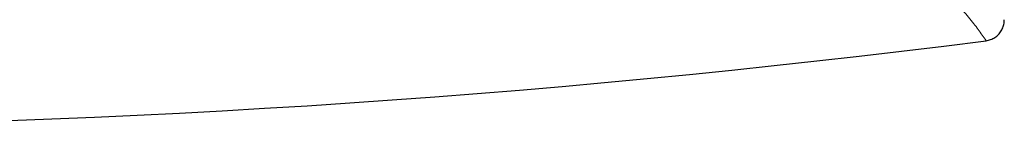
# Model space of a CAD drawing. Header units: millimetres. Extents: x 8 to 1339, y 12 to 1557.
# Tile 7 of 46: x 579 to 671, y 320 to 330. Entities that reach past the tile are written whole.
import ezdxf

# ---------------------------------------------------------------- set-up
doc = ezdxf.new("R2010")
doc.units = ezdxf.units.MM

msp = doc.modelspace()

# ---------------------------------------------------------------- linework, layer by layer
at = {"color": 7, "linetype": 'Continuous', "lineweight": 30}
msp.add_arc((541.811, 1320.247), 1000.228, 262.692295, 277.30195, dxfattribs=at)
at = {"color": 252, "linetype": 'Continuous', "lineweight": 0}
msp.add_open_spline([(624.877, 358.938), (625.478, 358.637), (626.68, 358.036), (628.444, 357.136), (630.18, 356.238), (631.883, 355.342), (633.554, 354.448), (635.199, 353.554), (636.815, 352.66), (638.403, 351.767), (639.957, 350.877), (641.478, 349.992), (642.964, 349.111), (644.421, 348.231), (645.849, 347.352), (647.246, 346.475), (648.608, 345.604), (649.932, 344.738), (651.22, 343.879), (652.474, 343.024), (653.694, 342.173), (654.879, 341.326), (656.026, 340.487), (657.133, 339.656), (658.201, 338.832), (659.145, 338.084), (659.975, 337.409), (660.7, 336.805), (661.437, 336.176), (662.182, 335.524), (662.93, 334.849), (663.647, 334.182), (664.332, 333.522), (664.988, 332.868), (665.612, 332.221), (666.206, 331.58), (666.768, 330.948), (667.297, 330.324), (667.774, 329.733), (668.201, 329.175), (668.586, 328.649), (668.821, 328.303), (668.938, 328.131)], degree=3, knots=[0, 0, 0, 0, 0.026315, 0.052636, 0.078958, 0.105281, 0.131601, 0.157917, 0.18447, 0.211027, 0.237587, 0.264147, 0.290705, 0.317258, 0.344124, 0.370995, 0.397869, 0.424743, 0.451614, 0.47848, 0.505597, 0.53272, 0.559846, 0.586971, 0.614094, 0.641211, 0.661658, 0.682106, 0.702553, 0.72604, 0.749529, 0.773019, 0.796509, 0.819995, 0.843595, 0.867198, 0.890802, 0.914404, 0.938004, 0.958669, 0.979335, 1, 1, 1, 1], dxfattribs=at)
at = {"color": 7, "linetype": 'Continuous', "lineweight": 30}
msp.add_open_spline([(668.938, 328.131), (669.01, 328.142), (669.154, 328.165), (669.363, 328.23), (669.564, 328.316), (669.753, 328.425), (669.929, 328.554), (670.09, 328.702), (670.232, 328.867), (670.354, 329.047), (670.457, 329.239), (670.539, 329.443), (670.597, 329.655), (670.634, 329.874), (670.639, 330.022), (670.641, 330.096)], degree=3, knots=[0, 0, 0, 0, 0.076637, 0.153514, 0.230143, 0.306809, 0.383722, 0.460389, 0.5366, 0.613051, 0.689271, 0.766508, 0.843982, 0.921231, 1, 1, 1, 1], dxfattribs=at)

doc.saveas('drawing.dxf')
